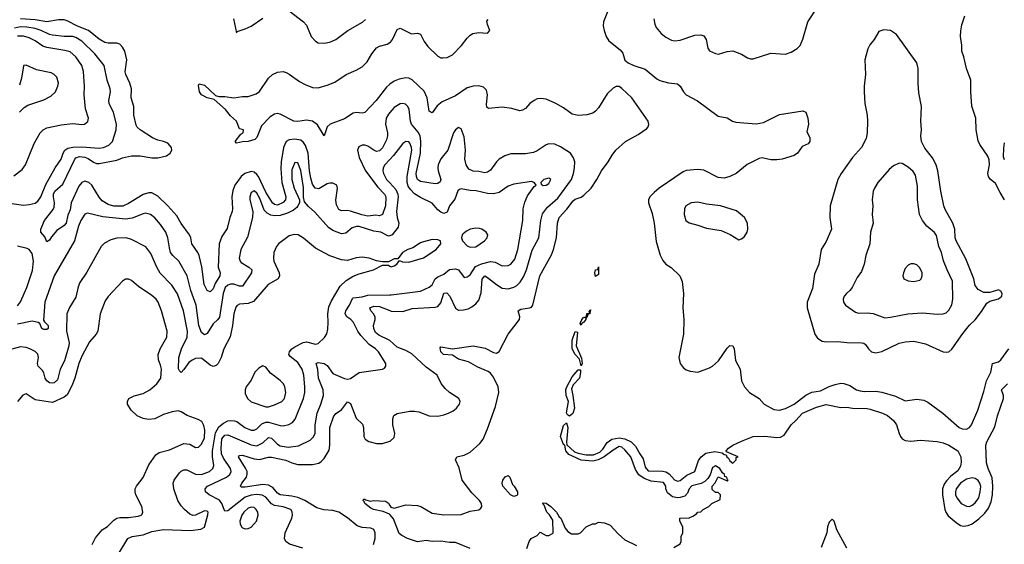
# Model space of a CAD drawing. Header units: inches. Extents: x 1245430 to 1420861, y 606325 to 671315.
# Tile 195 of 256: x 1387465 to 1394209, y 620731 to 624325. Entities that reach past the tile are written whole.
import ezdxf

# ---------------------------------------------------------------- set-up
doc = ezdxf.new("R2010")
doc.units = ezdxf.units.IN
doc.header["$MEASUREMENT"] = 0
doc.layers.add('B3682', color=7, linetype='Continuous')
doc.layers.add('B3692', color=7, linetype='Continuous')

msp = doc.modelspace()

# ---------------------------------------------------------------- linework, layer by layer
at = {"layer": 'B3682', "color": 5}
for points, elevation in [([(1390000, 623689.1), (1389990, 623677.9), (1389974.6, 623650), (1389971.1, 623610), (1389985.1, 623550), (1389984.9, 623530), (1389977.3, 623502.7), (1389950, 623446.1), (1389930, 623427.2), (1389910, 623422.7), (1389889.9, 623429.9), (1389850, 623457.2), (1389830, 623464.5), (1389810, 623464.5), (1389786.9, 623453.1), (1389779.1, 623430), (1389790, 623380.2), (1389833, 623290), (1389917.3, 623177.3), (1389964.2, 623130), (1389973.4, 623110), (1389971.4, 623050), (1389949.3, 622990.7), (1389930, 622981.2), (1389905, 622985), (1389850, 622979.7), (1389807.5, 622987.5), (1389730, 623012.5), (1389710, 623016.8), (1389670, 623015.8), (1389650, 623024), (1389635.4, 623055.4), (1389630, 623088.7), (1389642.5, 623170), (1389636.2, 623190), (1389610, 623205.2), (1389590, 623205.4), (1389570, 623199.9), (1389513.2, 623166.8), (1389489.9, 623169.9), (1389470, 623197.3), (1389458, 623238), (1389449.2, 623290), (1389439.8, 623410), (1389423.7, 623463.7), (1389410, 623484.2), (1389390, 623498.4), (1389350, 623506.4), (1389310, 623502.6), (1389290, 623489.8), (1389271.2, 623450), (1389256.3, 623350), (1389254.6, 623305.4), (1389261.1, 623210), (1389288.8, 623110), (1389285.9, 623090), (1389268.8, 623071.2), (1389230, 623054.3), (1389210, 623058.9), (1389196.9, 623070), (1389150, 623142.4), (1389099.6, 623250), (1389090, 623264.3), (1389070, 623279), (1389050, 623283.6), (1389006.5, 623270), (1388981.3, 623250), (1388938.2, 623190), (1388925.9, 623154.1), (1388919, 623110), (1388922.3, 623030), (1388919.3, 623010), (1388903.2, 622970), (1388885.1, 622894.9), (1388850, 622840.4), (1388832, 622788), (1388825.5, 622630), (1388838.6, 622590), (1388835.6, 622570), (1388803.2, 622516.8), (1388790, 622481.5), (1388770, 622459.8), (1388750, 622469.8), (1388729.5, 622509.5), (1388712, 622632), (1388694.5, 622710), (1388685.7, 622730), (1388644.4, 622790), (1388637.7, 622830), (1388628.9, 622850), (1388570, 622928.5), (1388540.6, 622980.6), (1388479.5, 623050), (1388410, 623115.4), (1388370, 623139), (1388350, 623138.5), (1388310, 623126.9), (1388210, 623064.5), (1388171.8, 623048.2), (1388110, 623047.2), (1388070, 623058.6), (1388030, 623083.7), (1388008.3, 623108.3), (1387958.3, 623190), (1387938.4, 623210), (1387910, 623217.3), (1387890.3, 623210), (1387870, 623184.8), (1387817.9, 623070), (1387810, 623022.9), (1387795.6, 622984.4), (1387782.9, 622930), (1387770, 622915.1), (1387720, 622880), (1387683.2, 622836.8), (1387670, 622813.2), (1387650, 622802), (1387637.1, 622837.1), (1387609, 622870), (1387608.7, 622890), (1387635.6, 622950), (1387694.7, 623025.3), (1387700.5, 623039.5), (1387703.2, 623070), (1387696.1, 623110), (1387697.5, 623130), (1387706.7, 623150), (1387761.2, 623198.8), (1387841.9, 623370), (1387850, 623377.8), (1387873.6, 623386.4), (1387910, 623383.2), (1387933.1, 623373.1), (1387970, 623347.8), (1387990, 623339.4), (1388010, 623338.6), (1388130, 623361.5), (1388170, 623378.4), (1388230, 623393.1), (1388290, 623392.2), (1388370, 623377.3), (1388410, 623377.3), (1388470, 623392.2), (1388495.8, 623410), (1388507, 623430), (1388505.6, 623450), (1388479.1, 623479.1), (1388450.9, 623490.9), (1388410, 623499.2), (1388374.9, 623514.9), (1388289.5, 623569.5), (1388269.1, 623589.1), (1388262.5, 623602.4), (1388245.9, 623670), (1388247.3, 623730), (1388227.9, 623790), (1388230.5, 623850), (1388220.2, 623890), (1388192.3, 623950), (1388188.5, 623968.5), (1388197.9, 624050), (1388184.6, 624110), (1388170, 624136.3), (1388150, 624156.2), (1388130, 624164.6), (1388070, 624163.4), (1388049, 624169), (1388010, 624191.2), (1387935.7, 624250), (1387860.2, 624280.2), (1387790, 624317.8), (1387770, 624322.6), (1387730, 624322.5), (1387650, 624310.5), (1387570, 624323.3), (1387470, 624329.7)], 720), ([(1388928.7, 624330), (1388950, 624234), (1388955.3, 624244.7), (1389010, 624261.3), (1389050, 624279.5), (1389130, 624334.6)], 720), ([(1389310, 624385.5), (1389410, 624310.3), (1389430, 624286.4), (1389461.8, 624210), (1389490, 624176.9), (1389510, 624166.7), (1389550, 624164.2), (1389590, 624170.2), (1389630, 624188.5), (1389712.4, 624250), (1389812.7, 624307.3), (1389834.6, 624325.4)], 720), ([(1387350, 623074.7), (1387490, 623055), (1387530, 623058.4), (1387570, 623068.7), (1387590, 623082.2), (1387609, 623110), (1387645, 623195), (1387707.3, 623310), (1387748.9, 623370), (1387761.6, 623410), (1387773.2, 623430), (1387795.2, 623444.8), (1387830, 623451.3), (1387890, 623452.7), (1388010, 623444.7), (1388038.4, 623450), (1388075.2, 623464.8), (1388100.8, 623490), (1388124.7, 623570), (1388129.1, 623610), (1388108.1, 623688.1), (1388077.4, 623750), (1388075.3, 623770), (1388087, 623830), (1388085.3, 623850), (1388064.7, 623910), (1388042.4, 624010), (1387979.4, 624090), (1387890, 624177.9), (1387850, 624203.7), (1387830, 624209.5), (1387769.9, 624209.9), (1387690, 624217.7), (1387670, 624222.2), (1387611, 624251), (1387570, 624263.9), (1387513.5, 624273.5), (1387470, 624274.7), (1387430, 624266.4)], 740), ([(1387424.1, 623255.9), (1387481.6, 623298.4), (1387505.4, 623330), (1387563, 623477), (1387604.4, 623550), (1387624.7, 623570), (1387650, 623582.7), (1387750, 623604.4), (1387830, 623613.4), (1387890, 623607.4), (1387908, 623610), (1387932.4, 623627.6), (1387936.3, 623650), (1387914.7, 623714.7), (1387905.5, 623810), (1387908.3, 623870), (1387903, 623970), (1387890, 624010.9), (1387850, 624069.8), (1387810, 624103.7), (1387774.4, 624114.4), (1387650, 624134), (1387624, 624144), (1387570, 624179.9), (1387530, 624199.2), (1387490, 624211.1), (1387450, 624212.1)], 760), ([(1390000, 623882.5), (1389998.5, 623881.5), (1389978.3, 623861.7), (1389906.9, 623770), (1389830, 623689.8), (1389810, 623683.2), (1389770, 623689.4), (1389750, 623683.2), (1389690, 623645.9), (1389590.5, 623609.5), (1389571.6, 623590), (1389550, 623529.7), (1389504.2, 623604.2), (1389470.4, 623630.4), (1389430, 623636.3), (1389370, 623628.2), (1389342.9, 623630), (1389250, 623678), (1389230, 623681.2), (1389210, 623677.6), (1389181.7, 623658.3), (1389122.2, 623597.8), (1389090, 623518), (1389075.5, 623504.5), (1389031, 623490), (1388992, 623488), (1388950, 623479.3), (1388940.9, 623490), (1388980.1, 623539.9), (1388995.3, 623550), (1388998, 623570), (1388970, 623578), (1388949, 623630), (1388910, 623666), (1388874.7, 623710), (1388797, 623777), (1388748.3, 623788.3), (1388709.7, 623809.7), (1388696.4, 623830), (1388690, 623874), (1388694.6, 623885.4), (1388730, 623876.2), (1388805.7, 623805.7), (1388830, 623797.3), (1388870, 623798.2), (1388931.6, 623788.4), (1388990, 623798.4), (1389030, 623799.5), (1389083.9, 623816.1), (1389106.9, 623833.1), (1389170, 623924.4), (1389196.4, 623950), (1389230, 623964.7), (1389268.7, 623968.7), (1389290, 623963.7), (1389310, 623952.4), (1389381.1, 623901.1), (1389420.6, 623880.6), (1389470, 623860.6), (1389510, 623856.8), (1389570, 623875), (1389623, 623897), (1389702, 623950), (1389770, 623978), (1389810, 624002.4), (1389844.8, 624035.2), (1389877, 624090), (1389909.3, 624130.7), (1389930, 624143.5), (1389982.3, 624157.7), (1390000, 624167.5)], 680), ([(1387462.7, 623690), (1387496.4, 623723.6), (1387520.7, 623739.3), (1387630, 623776.1), (1387679.3, 623800.7), (1387709.7, 623830), (1387727.1, 623870), (1387729.7, 623890), (1387718.3, 623930), (1387700.7, 623950), (1387680, 623960), (1387581, 623981), (1387510, 624013.2), (1387494, 624010), (1387490, 624008), (1387476.5, 623923.5), (1387464, 623876)], 780), ([(1390000, 622844), (1389997.1, 622842.9), (1389990, 622842.1), (1389939.7, 622870), (1389890, 622876.7), (1389790, 622907.9), (1389771.2, 622908.8), (1389741.5, 622898.5), (1389697.9, 622862.1), (1389670, 622858.3), (1389610, 622881.1), (1389580.9, 622900.9), (1389486.7, 623006.7), (1389444.1, 623044.1), (1389416.6, 623076.6), (1389409.6, 623109.6), (1389410, 623176), (1389390, 623291.2), (1389370, 623344.7), (1389350, 623346.3), (1389330, 623296), (1389328.6, 623230), (1389345.1, 623170), (1389382.4, 623090), (1389380.7, 623070), (1389370.2, 623050), (1389362.5, 623037.5), (1389340.8, 623019.2), (1389300.1, 622999.9), (1389250, 622983.8), (1389210, 622981.5), (1389186.2, 622986.2), (1389159.5, 622999.5), (1389139.1, 623019.1), (1389110, 623100.3), (1389090, 623137.3), (1389070, 623151.6), (1389050, 623140.5), (1389040.5, 623110), (1389041.5, 623090), (1389062.3, 623010), (1389059.7, 622970), (1389024.4, 622835.6), (1388978.8, 622750), (1388968.3, 622690), (1388974, 622670), (1388982, 622662), (1389034.4, 622630), (1389055.9, 622610), (1389053.7, 622590), (1388990, 622499.8), (1388970, 622498), (1388931.9, 622511.9), (1388910, 622513.1), (1388890, 622506.2), (1388873.3, 622490), (1388858.8, 622450), (1388833.6, 622286.4), (1388822.2, 622270), (1388790, 622241.8), (1388750, 622175.6), (1388730, 622165.6), (1388710, 622181.6), (1388692.9, 622230), (1388673.1, 622370), (1388636.7, 622470), (1388611.7, 622570), (1388555, 622670), (1388512.9, 622710), (1388499, 622730), (1388490, 622761.2), (1388480.7, 622830), (1388466.2, 622870), (1388430, 622920.9), (1388390, 622966.2), (1388361.3, 622990), (1388330, 622999), (1388310, 622995.4), (1388235.5, 622964.5), (1388190, 622959.2), (1388034.5, 622974.5), (1387930, 622999.3), (1387910, 622992.3), (1387882.6, 622950), (1387867.1, 622910), (1387840.9, 622810), (1387701, 622570), (1387636.3, 622390), (1387627.1, 622267.1), (1387634.3, 622254.3), (1387660.6, 622230), (1387660.7, 622210), (1387650, 622201.7), (1387630, 622202), (1387617.6, 622210), (1387603.7, 622243.7), (1387591.3, 622251.3), (1387550, 622259.8), (1387450, 622239.1)], 740), ([(1390000, 623366.1), (1389966.2, 623330), (1389954.8, 623310), (1389952.4, 623290), (1389957.2, 623270), (1389977.8, 623230), (1390000, 623205.9)], 740), ([(1390000, 622671), (1389990, 622666), (1389950, 622666), (1389910, 622672.3), (1389858, 622690), (1389810, 622696.9), (1389770, 622693.3), (1389710, 622674.3), (1389670, 622679.8), (1389590, 622707.4), (1389490, 622760.4), (1389410, 622828.2), (1389372.3, 622850), (1389346.1, 622853.9), (1389310, 622843.5), (1389238.4, 622790), (1389224.2, 622770), (1389206.3, 622730), (1389202.3, 622690), (1389206.3, 622670), (1389241.6, 622590), (1389243.6, 622570), (1389234.6, 622550), (1389167.2, 622510), (1389066.7, 622393.3), (1389030, 622380.7), (1388970, 622375.9), (1388954.2, 622365.8), (1388945.8, 622354.2), (1388931.1, 622308.9), (1388923.3, 622230), (1388907.1, 622152.9), (1388864.1, 622070), (1388843.9, 622010), (1388824.2, 621970), (1388810, 621954.7), (1388790, 621949.7), (1388770, 621958.9), (1388710, 622005.3), (1388670, 622002.9), (1388646.8, 621993.2), (1388623.9, 621976.1), (1388590, 621928), (1388570, 621907.3), (1388558.7, 621918.7), (1388552.9, 621932.9), (1388555.4, 622010), (1388572.8, 622070), (1388611, 622149), (1388614.8, 622190), (1388586.4, 622330), (1388545.9, 622445.9), (1388506.3, 622506.3), (1388427.8, 622587.8), (1388403.2, 622630), (1388363.1, 622723.1), (1388328, 622768), (1388230, 622818), (1388194, 622830), (1388131.2, 622828.8), (1388090, 622816.4), (1388046.2, 622793.8), (1388022.3, 622770), (1387924.8, 622595.2), (1387876, 622524), (1387865.1, 622494.9), (1387850, 622424.5), (1387806.6, 622353.4), (1387788.4, 622310), (1387785, 622190), (1387804.5, 622110), (1387802.5, 622090), (1387771.7, 621988.3), (1387743.1, 621930), (1387723.5, 621856.5), (1387702, 621838), (1387690, 621834.4), (1387670, 621836.7), (1387650, 621850.5), (1387638.7, 621870), (1387630, 621904.7), (1387621.1, 621921.1), (1387590.7, 621950.7), (1387587, 621970), (1387593.2, 622010), (1387590, 622032.6), (1387570, 622052.7), (1387533.6, 622070), (1387510, 622079.3), (1387470, 622084), (1387410, 622068.2)], 760), ([(1387450, 622363.6), (1387470, 622392.6), (1387514.5, 622490), (1387553.1, 622606.9), (1387558.6, 622670), (1387550, 622723.5), (1387530.7, 622750), (1387517.2, 622757.2), (1387450, 622772.8)], 740), ([(1388132, 620650), (1388204.7, 620770), (1388234.8, 620785.2), (1388310, 620795), (1388370, 620817.9), (1388450, 620832.7), (1388635.7, 620824.3), (1388704.9, 620835.1), (1388731.2, 620848.8), (1388752.8, 620932.8), (1388755, 620950), (1388750, 620958.7), (1388730, 620959.3), (1388670, 620929.8), (1388650, 620927.1), (1388630, 620937.7), (1388593.5, 620970), (1388570, 620995.1), (1388547.5, 621030), (1388521, 621110), (1388515.3, 621150), (1388523.7, 621170), (1388560.3, 621219.7), (1388570, 621231.2), (1388590, 621241.8), (1388610, 621241.6), (1388670, 621211.8), (1388710, 621209.3), (1388765.8, 621230), (1388787.7, 621250), (1388794.9, 621270), (1388785.1, 621330), (1388784.7, 621370), (1388806.2, 621493.8), (1388830, 621535.5), (1388860, 621560), (1388890, 621575.5), (1388910, 621579.6), (1388936.7, 621576.7), (1388951.2, 621571.2), (1389006.3, 621530), (1389050, 621512.8), (1389070, 621511.6), (1389090, 621522.7), (1389123.5, 621556.5), (1389150, 621567.2), (1389170, 621566.4), (1389250, 621544.2), (1389270, 621542.7), (1389308.4, 621551.6), (1389334.5, 621565.5), (1389351.1, 621588.9), (1389409.2, 621730), (1389418, 621770), (1389418.6, 621810), (1389410.6, 621889.4), (1389400.5, 621930), (1389370, 621976.5), (1389317.7, 622017.7), (1389309.2, 622030), (1389312.1, 622050), (1389330, 622070.1), (1389350, 622083.5), (1389407.7, 622112.3), (1389430, 622116.8), (1389490, 622102.6), (1389510, 622106.5), (1389552.9, 622147.1), (1389567.6, 622172.4), (1389575.4, 622204.6), (1389578.9, 622250), (1389576, 622310), (1389583.3, 622356.7), (1389601.1, 622398.9), (1389660.3, 622499.7), (1389701.7, 622538.3), (1389750, 622566.5), (1389790, 622583.6), (1389888, 622610), (1389950, 622642), (1389990, 622642), (1390000, 622637)], 760), ([(1387961.3, 620730), (1387985, 620775), (1388030, 620829.2), (1388066.8, 620853.2), (1388110, 620895.6), (1388130.6, 620909.4), (1388150, 620915.2), (1388210, 620913.8), (1388275.8, 620924.2), (1388297.2, 620930), (1388303.3, 620936.7), (1388309.5, 620950), (1388300.7, 620990), (1388261.3, 621070), (1388255.1, 621090), (1388256.3, 621110), (1388265.1, 621130), (1388310, 621188), (1388350, 621275.8), (1388396.3, 621343.7), (1388419.5, 621360.5), (1388490, 621378.9), (1388590, 621420.9), (1388630, 621416.5), (1388670, 621394), (1388690, 621395.3), (1388710, 621416), (1388730, 621460.5), (1388732.2, 621512.2), (1388725.6, 621545.6), (1388712.3, 621572.3), (1388686.8, 621586.8), (1388612.5, 621612.5), (1388570, 621639.3), (1388550, 621645.1), (1388510, 621638), (1388450, 621620.3), (1388390, 621590.7), (1388346.4, 621586.4), (1388310, 621593.6), (1388270, 621609.8), (1388228.1, 621650), (1388204.1, 621690), (1388202.7, 621710), (1388213.6, 621730), (1388250, 621747.2), (1388310, 621764.8), (1388355.6, 621790), (1388404.8, 621830), (1388430.6, 621870), (1388435.2, 621930), (1388430, 621958), (1388415.4, 621995.4), (1388412.5, 622030), (1388426.2, 622070), (1388471.7, 622150), (1388475.8, 622190), (1388436.8, 622330), (1388412.7, 622390), (1388399.3, 622410), (1388370, 622436.1), (1388277.8, 622497.8), (1388230, 622537), (1388210, 622547), (1388190, 622547), (1388170, 622534.5), (1388070, 622428), (1388050, 622399.5), (1388016.5, 622310), (1387999.6, 622190), (1387988.9, 622170), (1387942.9, 622117.1), (1387890, 622019.6), (1387869, 621969), (1387842.5, 621870), (1387823.1, 621816.9), (1387790, 621754.5), (1387770, 621738.2), (1387690, 621701.7), (1387570, 621721.3), (1387510, 621761.6), (1387487, 621753), (1387450, 621709.5)], 780), ([(1389404.4, 620704.4), (1389312.7, 620732.7), (1389288.2, 620750), (1389279.8, 620770), (1389283.2, 620810), (1389329.1, 620910), (1389334.1, 620930), (1389332.4, 620952.4), (1389322.6, 620970), (1389270, 620988.1), (1389210, 620995.8), (1389190, 621008.7), (1389150, 621054.6), (1389126.5, 621066.5), (1389090, 621071.5), (1389050, 621067), (1389010, 621052.7), (1388890, 620959.1), (1388870, 620958), (1388849.4, 621010), (1388832.6, 621032.6), (1388762, 621070), (1388738.3, 621090), (1388734.3, 621110), (1388751.1, 621130), (1388880.8, 621190), (1388905.2, 621210), (1388913.5, 621230), (1388909.3, 621250), (1388861.4, 621321.4), (1388848.1, 621350), (1388844.4, 621390), (1388850, 621452.3), (1388870, 621478.8), (1388890, 621480.4), (1389050, 621412.8), (1389090, 621406.3), (1389130, 621426.5), (1389170, 621463), (1389190, 621458.1), (1389230, 621416.4), (1389250, 621405), (1389302.8, 621397.2), (1389374.7, 621405.3), (1389455.7, 621444.3), (1389475.4, 621464.6), (1389488.5, 621490), (1389488.3, 621550), (1389502.7, 621630), (1389528, 621690), (1389545.7, 621750), (1389542.5, 621790), (1389511.7, 621870), (1389507.4, 621927.4), (1389495.1, 621970), (1389510, 621976.6), (1389550, 621968.5), (1389570, 621954.7), (1389610, 621901.6), (1389690, 621865.5), (1389710, 621861.4), (1389730, 621866), (1389790, 621907.4), (1389949.5, 621930.5), (1389962.7, 621937.3), (1389973.2, 621950), (1389972.3, 621970), (1389922, 622050), (1389902.4, 622070), (1389859.8, 622099.8), (1389801.2, 622161.2), (1389780.2, 622190), (1389750.4, 622250.4), (1389733.6, 622270), (1389705.3, 622290), (1389693.3, 622310), (1389699.2, 622330), (1389724.7, 622370), (1389744.3, 622415.7), (1389750, 622420.1), (1389810, 622425.4), (1389850, 622437.8), (1390000, 622440.6)], 740), ([(1390000, 622126.4), (1389995.9, 622130), (1389923.8, 622163.8), (1389902.1, 622182.1), (1389889.9, 622210), (1389889, 622230), (1389900.2, 622270), (1389899.6, 622290), (1389889.5, 622309.5), (1389870.7, 622330), (1389862.2, 622350), (1389890, 622362.9), (1389930, 622360.9), (1390000, 622332)], 720), ([(1389888.6, 620730), (1389899.9, 620770), (1389900.9, 620810), (1389891.3, 620831.3), (1389870, 620841.7), (1389810, 620846.5), (1389777.6, 620857.6), (1389710, 620911.7), (1389650, 620950.7), (1389610, 620961.3), (1389547.6, 620967.6), (1389501.1, 620981.1), (1389418.7, 621030), (1389370, 621051.8), (1389330, 621061.5), (1389250, 621070.4), (1389230, 621082.2), (1389198.9, 621118.9), (1389170, 621135), (1389130, 621140.8), (1389010, 621122.7), (1388983.1, 621123.1), (1388976.4, 621130), (1388986.2, 621150), (1389018.1, 621190), (1389023.9, 621210), (1389022, 621230), (1389012.5, 621252.5), (1388962.7, 621330), (1388970, 621338.3), (1388990, 621342), (1389070, 621316.2), (1389107.4, 621312.6), (1389170, 621327.4), (1389190, 621328.1), (1389287.8, 621307.8), (1389330, 621288.7), (1389370, 621277.7), (1389470, 621276.6), (1389513.1, 621286.9), (1389530, 621297.6), (1389550, 621319.6), (1389584.6, 621375.4), (1389589.4, 621410), (1389589, 621530), (1389615.5, 621604.5), (1389630, 621626), (1389670, 621652.3), (1389710, 621706.4), (1389730, 621694.4), (1389770, 621594.9), (1389813.2, 621553.2), (1389819.7, 621530), (1389821.7, 621470), (1389830.3, 621450.3), (1389855.4, 621435.4), (1389910, 621421.1), (1389950, 621422.4), (1390000, 621437.9)], 720), ([(1390000, 620934.2), (1389997.3, 620937.3), (1389955.2, 620955.2), (1389889.1, 620969.1), (1389870, 620978.8), (1389829.7, 621010), (1389824.4, 621024.4), (1389817.2, 621030), (1389820.9, 621039.1), (1389830, 621040.7), (1389834.6, 621034.6), (1389867.3, 621027.3), (1389889.4, 621030.6), (1389970, 621026.1), (1389990, 621012.3), (1390000, 620995.8)], 680)]:
    msp.add_lwpolyline(points, dxfattribs=dict(at, elevation=elevation))
for points, elevation in [([(1389130, 621952.3), (1389102.2, 621937.8), (1389075.8, 621910), (1389050, 621856), (1389017, 621810), (1389010.4, 621790), (1389010, 621764.7), (1389024.4, 621730), (1389050, 621707.2), (1389150, 621672.4), (1389170, 621672.4), (1389210, 621685.4), (1389261.3, 621710), (1389278.8, 621730), (1389288, 621770), (1389281, 621810), (1389270.9, 621830.9), (1389250, 621853.8), (1389183.6, 621903.6), (1389150, 621943.7)], 780), ([(1389050, 620985), (1389030, 620977.7), (1389000.6, 620950), (1388986.3, 620930), (1388973.8, 620890), (1388974.9, 620870), (1388983.1, 620850), (1388990, 620844.2), (1389010, 620836.5), (1389030, 620838.9), (1389050, 620848.9), (1389087.2, 620890), (1389098.2, 620930), (1389095.2, 620950), (1389085.3, 620970), (1389070, 620982)], 760)]:
    msp.add_lwpolyline(points, close=True, dxfattribs=dict(at, elevation=elevation))
at = {"layer": 'B3692', "color": 5}
for points, elevation in [([(1391809.2, 624330), (1391814.3, 624294.3), (1391825.3, 624270), (1391859, 624230), (1391890, 624205.4), (1391930, 624183.8), (1391950, 624178.9), (1391990, 624183.7), (1392090, 624217.9), (1392130, 624220.1), (1392150, 624214.5), (1392166.7, 624190), (1392179.3, 624130), (1392190, 624111.8), (1392230, 624091.9), (1392250.5, 624089.5), (1392310, 624107.6), (1392350, 624110.2), (1392410, 624087.9), (1392450, 624062.4), (1392470, 624055.8), (1392490, 624055.5), (1392610, 624094.4), (1392710, 624087.4), (1392750, 624102.6), (1392790, 624126.7), (1392810, 624148.5), (1392830, 624190.5), (1392864.5, 624310), (1392930, 624410.4)], 720), ([(1390000, 624167.5), (1390004.5, 624170), (1390018.5, 624190), (1390050, 624256.4), (1390070, 624267), (1390148.7, 624228.7), (1390190, 624232.7), (1390210, 624226.2), (1390235.4, 624175.3), (1390260.9, 624140.9), (1390330, 624073.7), (1390350, 624063.3), (1390362.3, 624062.3), (1390394, 624066), (1390430, 624083.3), (1390491.1, 624148.9), (1390530, 624198.7), (1390550, 624219.4), (1390569.3, 624230.7), (1390610, 624237.6), (1390670, 624232.7), (1390686.2, 624250), (1390668.6, 624291.4), (1390664.7, 624315.3), (1390674.6, 624325.4)], 680), ([(1391496.6, 624390), (1391464.2, 624310), (1391462.4, 624282.4), (1391468.1, 624250), (1391482.4, 624210), (1391500.8, 624180.8), (1391577.9, 624117.9), (1391595.8, 624095.8), (1391610, 624048), (1391632.4, 624030), (1391671.5, 624010), (1391750, 623984.6), (1391830, 623920.1), (1391850, 623909.1), (1391910, 623891.2), (1391970, 623886.3), (1391988.6, 623868.6), (1392011.3, 623831.3), (1392030.7, 623810.7), (1392108.6, 623768.6), (1392250, 623663.6), (1392310, 623651.3), (1392346.7, 623630), (1392370, 623623.2), (1392510, 623611.7), (1392559, 623621), (1392670, 623675.9), (1392830, 623700.5), (1392850.8, 623690), (1392863.8, 623650), (1392867.2, 623610), (1392857.1, 623557.1), (1392878, 623518), (1392877.6, 623490), (1392865.5, 623474.5), (1392824.7, 623455.3), (1392793.1, 623410), (1392770, 623393.5), (1392687.7, 623370), (1392650, 623363.8), (1392610, 623364.7), (1392550, 623377.4), (1392530, 623373.9), (1392448.1, 623331.9), (1392373.4, 623270), (1392330, 623250.8), (1392290, 623240.1), (1392250, 623242.6), (1392150, 623293.9), (1392110, 623298.2), (1392030, 623290.8), (1392010, 623281.6), (1391844.4, 623170), (1391810, 623141.7), (1391781.8, 623110), (1391772.4, 623090), (1391772.3, 623070), (1391797.3, 622997.3), (1391810.3, 622930.3), (1391825.4, 622805.4), (1391852.6, 622712.6), (1391870, 622675.2), (1391890, 622650.2), (1391927.5, 622627.5), (1391987.3, 622570), (1392001.7, 622530), (1392012, 622450), (1392008, 622350), (1392014.6, 622270), (1392011.5, 622170), (1391979.8, 622010), (1391990, 621968.8), (1392010, 621941.5), (1392030, 621926.7), (1392057, 621917), (1392110, 621910.2), (1392190, 621939.1), (1392210, 621950.3), (1392251.3, 621988.7), (1392310, 622074), (1392330, 622091.8), (1392350, 622090.5), (1392358.7, 622070), (1392368, 621990), (1392400.9, 621930), (1392408.9, 621850), (1392429, 621809), (1392463, 621770), (1392529.2, 621729.2), (1392564.2, 621690), (1392630, 621653.8), (1392670, 621650.2), (1392710, 621661.5), (1392770, 621691.3), (1392850, 621752.2), (1392890, 621773.5), (1392950, 621782.4), (1393010, 621812.2), (1393050, 621825.2), (1393090, 621833.5), (1393110, 621832.5), (1393150, 621819.4), (1393196.9, 621790), (1393221.1, 621781.1), (1393250, 621776.6), (1393330, 621780.1), (1393370, 621773.4), (1393465, 621745), (1393530, 621713.1), (1393610, 621726), (1393657.9, 621717.9), (1393684.3, 621704.3), (1393788.8, 621628.8), (1393899.5, 621530), (1393920.9, 621520.9), (1393950, 621519.6), (1393970, 621530.3), (1393984.2, 621550), (1394028.7, 621650), (1394070, 621778), (1394087.9, 621850), (1394117.7, 621910), (1394128.7, 621970), (1394170, 621981.3), (1394186.4, 621993.6), (1394239.9, 622070)], 680), ([(1394211.2, 623090), (1394180.4, 623140.4), (1394150, 623203.5), (1394112.7, 623232.7), (1394100.2, 623250), (1394097.5, 623270), (1394107.8, 623330), (1394105.4, 623365.4), (1394095.3, 623390), (1394041.3, 623470), (1394030, 623495.3), (1394017.4, 623570), (1394013.5, 623650), (1393987.5, 623732.5), (1393980.8, 623830), (1393980.8, 623910), (1393951.2, 623991.2), (1393932.9, 624070), (1393917.4, 624110), (1393918.8, 624150), (1393909.8, 624210), (1393912.4, 624247.6), (1393917.6, 624290), (1393938, 624350)], 680), ([(1390000, 620995.8), (1390006, 620986), (1390030, 620978.8), (1390110, 621000.7), (1390190, 620997.6), (1390213.2, 620990), (1390290, 620944.2), (1390370, 620932.3), (1390490, 620934.3), (1390550, 620958.4), (1390610, 620967.9), (1390622.6, 620977.4), (1390629.6, 620990), (1390628.2, 621010), (1390615.1, 621030), (1390562.4, 621082.4), (1390495.7, 621170), (1390474.1, 621254.1), (1390450.8, 621310), (1390458.4, 621330), (1390510, 621340.7), (1390550, 621362.6), (1390617.6, 621422.4), (1390639.9, 621450), (1390670, 621520.7), (1390724.5, 621675.5), (1390746.1, 621770), (1390742.1, 621810), (1390710, 621875.2), (1390690, 621902.1), (1390674.4, 621914.4), (1390603.5, 621943.5), (1390540.1, 621980.1), (1390470, 621999.7), (1390430, 622026.4), (1390367.3, 622030), (1390349.3, 622050), (1390344.2, 622075.8), (1390350, 622083.1), (1390430.1, 622070.1), (1390570, 622090.4), (1390653.8, 622073.8), (1390710, 622043.8), (1390730, 622041.2), (1390750, 622052.4), (1390810, 622169.6), (1390888.7, 622270), (1390889.9, 622290), (1390878.6, 622330), (1390897.9, 622342.1), (1390956.8, 622350), (1390970, 622356.2), (1390978.7, 622370), (1391027.9, 622570), (1391107.3, 622712.7), (1391121.2, 622750), (1391141.8, 622830), (1391148.7, 622931.3), (1391160.5, 622970), (1391213.2, 623026.8), (1391255.6, 623084.4), (1391270, 623095.7), (1391310, 623109.4), (1391330, 623122.2), (1391379.9, 623170), (1391418.8, 623230), (1391450.5, 623290), (1391494.9, 623350), (1391522.5, 623397.5), (1391549.2, 623430), (1391615, 623490), (1391702, 623538), (1391761.1, 623578.9), (1391770.7, 623590), (1391773.7, 623606.3), (1391769.2, 623630), (1391657.4, 623790), (1391590, 623852.8), (1391570, 623866.4), (1391550, 623867.7), (1391530, 623854.8), (1391490, 623816), (1391430, 623721), (1391410, 623696.9), (1391390, 623684.5), (1391350, 623671.7), (1391290, 623668.5), (1391250, 623677), (1391190, 623720.4), (1391137.7, 623750), (1391070, 623779.7), (1391034.6, 623785.4), (1391010, 623782.1), (1390988.2, 623771.8), (1390959.7, 623750), (1390930, 623717.3), (1390910, 623703.9), (1390890, 623700.4), (1390836.5, 623716.5), (1390770, 623726), (1390675.4, 623715.4), (1390665.6, 623725.6), (1390662.7, 623742.7), (1390669.1, 623810), (1390662.8, 623842.8), (1390641.9, 623861.9), (1390610, 623871.8), (1390570, 623868.9), (1390530, 623857.6), (1390450, 623804.1), (1390357.9, 623762.1), (1390324.4, 623735.6), (1390290, 623685.4), (1390270, 623698.4), (1390256.7, 623790), (1390234.3, 623834.3), (1390152.8, 623912.8), (1390130, 623924.3), (1390110, 623926.1), (1390063.6, 623916.4), (1390030, 623902.6), (1390000, 623882.5)], 680), ([(1390000, 622332), (1390010, 622327.9), (1390090, 622325.5), (1390153, 622347), (1390310, 622354.8), (1390330, 622359.4), (1390350, 622383.9), (1390370, 622452.3), (1390390, 622453.7), (1390411.5, 622430), (1390450, 622347.6), (1390470, 622335.8), (1390503.9, 622336.1), (1390535.9, 622344.1), (1390563, 622357), (1390590, 622378.9), (1390610, 622403.7), (1390626.6, 622453.4), (1390633, 622547), (1390650, 622569.3), (1390670, 622558.3), (1390730, 622509.6), (1390770, 622486.4), (1390810, 622479.8), (1390850, 622492.1), (1390870, 622503.7), (1390894, 622526), (1390916.3, 622563.7), (1390935.4, 622610), (1390974.6, 622745.4), (1391021.1, 622830), (1391034.1, 622950), (1391046.1, 622993.9), (1391080.2, 623039.8), (1391150, 623101.9), (1391244.3, 623230), (1391258.8, 623270), (1391266, 623310), (1391267.4, 623350), (1391259.3, 623379.3), (1391236.9, 623410), (1391170, 623454.4), (1391130, 623472.1), (1391090, 623474.2), (1391070, 623467.9), (1391010, 623427), (1390984.7, 623415.3), (1390930, 623404.9), (1390830, 623405), (1390788.9, 623391.1), (1390750, 623369.8), (1390730, 623349.8), (1390690, 623294.5), (1390670, 623279.3), (1390650, 623276.5), (1390610, 623285.4), (1390570, 623287.6), (1390541.7, 623301.7), (1390522.4, 623330), (1390513.2, 623370), (1390519.4, 623430), (1390510, 623522.7), (1390490, 623576.3), (1390470, 623585.1), (1390450, 623571.1), (1390436.9, 623550), (1390398.3, 623430), (1390349.3, 623370.7), (1390330.5, 623330), (1390328, 623310), (1390331.7, 623290), (1390350.1, 623230), (1390346, 623214), (1390330, 623202.2), (1390310, 623201), (1390210, 623216.6), (1390189, 623230), (1390181.8, 623250), (1390180.7, 623270), (1390209.9, 623409.9), (1390213, 623490), (1390208.3, 623528.3), (1390194.8, 623554.8), (1390147.9, 623610), (1390141.6, 623630), (1390133.5, 623710), (1390124.4, 623730), (1390106.6, 623746.6), (1390090, 623750.9), (1390070, 623748.3), (1390030, 623722.6), (1390000, 623689.1)], 720), ([(1390000, 622440.6), (1390010, 622440.8), (1390210, 622464), (1390270, 622491.2), (1390290, 622509), (1390311.3, 622550), (1390330, 622564.2), (1390370, 622582.3), (1390410, 622613.8), (1390450, 622617.2), (1390471.7, 622611.7), (1390510, 622559.5), (1390530, 622562.4), (1390550, 622576.9), (1390587.2, 622632.8), (1390627.6, 622652.4), (1390690, 622667.1), (1390722.5, 622662.5), (1390770, 622639.3), (1390810, 622640.7), (1390829.8, 622650.2), (1390855.6, 622684.4), (1390877, 622750), (1390910.4, 622949.6), (1390914.6, 623030), (1390925.9, 623074.1), (1390942.2, 623117.8), (1390990, 623181), (1391002, 623190), (1390998, 623198), (1390988.7, 623210), (1390970, 623215.1), (1390850, 623198.5), (1390810, 623184.8), (1390750, 623140.3), (1390710, 623130.6), (1390670, 623133.6), (1390592.5, 623152.5), (1390550, 623154.5), (1390490, 623165.7), (1390478, 623162), (1390467, 623153), (1390445.4, 623094.6), (1390409.5, 623050), (1390392.8, 623007.2), (1390370, 622997.5), (1390350, 623005.2), (1390330, 623021.3), (1390290, 623067.3), (1390210, 623107.1), (1390170, 623132.5), (1390141.1, 623161.1), (1390125.3, 623185.3), (1390118, 623210), (1390117.9, 623250), (1390150.3, 623430.3), (1390148.5, 623450), (1390138, 623478), (1390130, 623488.6), (1390110, 623489.8), (1390090, 623476.1), (1390026.1, 623393.9), (1390000, 623366.1)], 740), ([(1394210, 623364), (1394204.8, 623384.8), (1394204.9, 623444.9), (1394210, 623480.7)], 660), ([(1390000, 623205.9), (1390041.2, 623161.2), (1390056.2, 623130), (1390057.9, 623110), (1390046.1, 623010), (1390049.6, 622970), (1390062.8, 622930), (1390056.5, 622903.5), (1390016.1, 622850), (1390000, 622844)], 740), ([(1390000, 622637), (1390010, 622632), (1390030, 622638), (1390048, 622650), (1390066, 622674), (1390086, 622666), (1390130, 622663), (1390230, 622694), (1390318, 622750), (1390349, 622790), (1390348, 622810), (1390330, 622817.2), (1390290, 622819.3), (1390230, 622802.7), (1390210, 622795.1), (1390157.7, 622762.3), (1390122.8, 622750), (1390086.8, 622730), (1390054, 622686), (1390030, 622686), (1390000, 622671)], 760), ([(1390000, 621437.9), (1390001.6, 621438.4), (1390030, 621462.8), (1390035.4, 621490), (1390021.8, 621550), (1390020.3, 621590), (1390027.6, 621612.4), (1390050, 621626.9), (1390137.9, 621642.1), (1390170, 621643.5), (1390198, 621638), (1390270, 621610.3), (1390330, 621608.9), (1390370, 621617), (1390401.2, 621630), (1390434.1, 621645.9), (1390457, 621663), (1390478.4, 621690), (1390482.9, 621710), (1390474, 621730), (1390410, 621771.1), (1390378.5, 621798.5), (1390352.9, 621832.9), (1390324.2, 621890), (1390250, 621943.6), (1390150, 622036.7), (1390110, 622059.5), (1390050, 622082.1), (1390000, 622126.4)], 720), ([(1391946, 620710), (1391990, 620734), (1391995.3, 620750), (1391996.4, 620783.6), (1392008, 620810), (1392008, 620850), (1391986, 620890), (1391986, 620910), (1392050, 620912), (1392076.4, 620923.6), (1392100.4, 620939.6), (1392110, 620952), (1392130, 620954), (1392146, 620970), (1392186, 620990), (1392206, 621010), (1392262, 621038), (1392266, 621070), (1392250, 621086), (1392230, 621086), (1392207.3, 621107.3), (1392208, 621130), (1392229, 621151), (1392250, 621192), (1392310, 621164.7), (1392318, 621170), (1392312.3, 621172.3), (1392308, 621190), (1392294.8, 621194.8), (1392291.5, 621210), (1392279.5, 621219.5), (1392260.7, 621250), (1392230, 621269.4), (1392210, 621257.6), (1392193.5, 621206.5), (1392179.3, 621180.7), (1392159, 621161), (1392131.7, 621148.3), (1392067.8, 621132.2), (1392050.2, 621110), (1392039, 621081), (1392019.8, 621060.2), (1391990, 621050.6), (1391970.2, 621049.8), (1391936.5, 621056.5), (1391903.3, 621083.3), (1391891.8, 621110), (1391889.7, 621130), (1391873.9, 621153.9), (1391790, 621162.7), (1391741.4, 621181.4), (1391705.9, 621205.9), (1391682.5, 621242.5), (1391650, 621329.7), (1391610, 621377.8), (1391590, 621395.1), (1391570, 621400.3), (1391530, 621376.4), (1391468.5, 621330), (1391427.7, 621310), (1391390, 621299.8), (1391310, 621306.6), (1391226.8, 621346.9), (1391206, 621370), (1391199, 621410), (1391190, 621414.5), (1391169.9, 621469.9), (1391190, 621544.9), (1391210, 621562.8), (1391218.9, 621530), (1391210.2, 621430.2), (1391212.4, 621412.4), (1391265.2, 621365.2), (1391290, 621354.5), (1391344.2, 621344.2), (1391396.2, 621343.8), (1391437.6, 621362.4), (1391458.5, 621381.5), (1391490, 621428.9), (1391521.6, 621450), (1391570, 621461.1), (1391610, 621454.4), (1391652.6, 621432.6), (1391683.6, 621403.6), (1391712.3, 621350), (1391736.5, 621316.5), (1391750, 621259.3), (1391770, 621235), (1391870, 621232.9), (1391890, 621227.1), (1391913, 621213), (1391950, 621173.4), (1391970, 621163.5), (1391990, 621168.6), (1392035, 621205), (1392089.2, 621230), (1392114.8, 621305.2), (1392132, 621330), (1392165.5, 621354.5), (1392226, 621366), (1392277.6, 621357.6), (1392290, 621347), (1392304.5, 621344.5), (1392308.5, 621330), (1392320.4, 621320.4), (1392330, 621302.4), (1392350, 621287.7), (1392372, 621310), (1392373.6, 621326.4), (1392386, 621330), (1392305.2, 621365.2), (1392304, 621370), (1392319, 621390), (1392350, 621410.4), (1392410, 621438.4), (1392490, 621468.2), (1392570, 621471.7), (1392650, 621461.5), (1392675.8, 621464.2), (1392700.6, 621479.4), (1392749.8, 621550), (1392782, 621578), (1392826.8, 621630), (1392922.7, 621670), (1392990, 621688.5), (1393090, 621668), (1393129.7, 621670.3), (1393170, 621663.1), (1393270, 621661.1), (1393290, 621657), (1393374.8, 621630), (1393410, 621612), (1393450, 621578), (1393471.1, 621550), (1393488, 621490), (1393498.3, 621470), (1393510, 621454), (1393530, 621441.7), (1393570, 621436.9), (1393634.7, 621445.3), (1393750, 621436), (1393790, 621426.7), (1393830, 621410.9), (1393890, 621370.2), (1393911.6, 621330), (1393913.8, 621293.8), (1393910, 621266.9), (1393890, 621233.7), (1393843.2, 621196.8), (1393814.1, 621165.9), (1393798.1, 621141.9), (1393786.8, 621110), (1393787, 621070), (1393802.1, 620970), (1393809.4, 620950), (1393825.4, 620925.4), (1393879.5, 620879.5), (1393910, 620859), (1393930, 620854.8), (1393960.8, 620859.2), (1393990, 620871), (1394035.5, 620904.5), (1394076.6, 620943.4), (1394101.2, 620978.8), (1394119.1, 621020.9), (1394128.9, 621070), (1394131.7, 621128.3), (1394126, 621186), (1394098.8, 621250), (1394088.2, 621290), (1394083.7, 621410), (1394090, 621433.7), (1394144.5, 621535.5), (1394162.4, 621610), (1394204.7, 621730), (1394203.6, 621750), (1394189, 621790), (1394230, 621830.5)], 660), ([(1390938, 620702), (1390955.3, 620750), (1390969.3, 620770.7), (1391008.4, 620791.6), (1391030, 620814), (1391070, 620792), (1391090, 620792), (1391115.3, 620804.7), (1391118, 620810), (1391116.4, 620896.4), (1391093.6, 620933.6), (1391075.3, 620950), (1391058, 620998), (1391046, 621010), (1391050, 621014), (1391070, 621012), (1391102, 620990), (1391142, 620950), (1391159.6, 620919.6), (1391172, 620910), (1391202, 620842), (1391219.6, 620819.6), (1391243.6, 620803.6), (1391290, 620802), (1391306, 620810), (1391346, 620850), (1391388.9, 620871.1), (1391410, 620872), (1391430, 620882), (1391470, 620878), (1391510, 620862), (1391563.5, 620803.5), (1391610, 620762), (1391690, 620722)], 660), ([(1390550, 620702.7), (1390450, 620743.7), (1390410, 620744.2), (1390350, 620753.1), (1390290, 620749.4), (1390250, 620757.9), (1390190, 620748.4), (1390122.2, 620770), (1390082, 620790), (1390064.3, 620804.3), (1390025.1, 620905.1), (1390000, 620934.2)], 680), ([(1393130, 620703.5), (1393062.7, 620830), (1393043.7, 620890), (1393030, 620902), (1393010, 620882.7), (1392999, 620850), (1392993.4, 620810), (1392955.3, 620710)], 660)]:
    msp.add_lwpolyline(points, dxfattribs=dict(at, elevation=elevation))
for points, elevation in [([(1393385.1, 624254.9), (1393350, 624242.7), (1393318.4, 624190), (1393287.5, 624152.5), (1393273.9, 624126.1), (1393254.6, 624050), (1393259.1, 623950), (1393248.3, 623870), (1393248.3, 623830), (1393253, 623750), (1393270.9, 623670.9), (1393272.9, 623630), (1393270.3, 623550), (1393264, 623510), (1393230.3, 623450), (1393170, 623380.5), (1393092.2, 623270), (1393069.2, 623230), (1393017.4, 623050), (1393014.9, 622970), (1393024.9, 622890), (1392990, 622805.2), (1392954.4, 622750), (1392939.3, 622650), (1392910, 622582), (1392895.8, 622484.2), (1392858.9, 622390), (1392858, 622350), (1392911.4, 622171.4), (1392930, 622143), (1392962.5, 622122.5), (1392990, 622116.9), (1393070, 622119.3), (1393130, 622113), (1393232, 622112), (1393248.1, 622108.1), (1393259.3, 622099.3), (1393278.9, 622070), (1393300.4, 622050), (1393330, 622042.3), (1393370, 622051), (1393490, 622107.6), (1393530, 622117.1), (1393590, 622122.9), (1393670, 622103.8), (1393790, 622050.3), (1393810, 622046.3), (1393830, 622050.3), (1393850, 622067), (1393924.7, 622175.3), (1393970, 622233.1), (1394010, 622268.5), (1394054.1, 622325.9), (1394090, 622382.6), (1394110, 622396.5), (1394170, 622411.6), (1394192.8, 622430), (1394194, 622450), (1394185.6, 622465.6), (1394170, 622473.7), (1394110, 622456.8), (1394070, 622455.6), (1394030, 622476.8), (1394010, 622504.2), (1393999.9, 622550), (1393945.3, 622685.3), (1393879.1, 622810), (1393873.4, 622830), (1393870.5, 622890.5), (1393857.7, 622930), (1393804.4, 623024.4), (1393794.7, 623050), (1393774.9, 623150), (1393754.5, 623290), (1393742.3, 623330), (1393718, 623378), (1393665.6, 623445.6), (1393641.7, 623490), (1393636.8, 623530), (1393642.2, 623570), (1393637.5, 623630), (1393642, 623730), (1393623.8, 623823.8), (1393618.1, 623890), (1393618.6, 623990), (1393610, 624029.4), (1393470, 624223.6), (1393430, 624249.6)], 720), ([(1393490, 623341.6), (1393450, 623323.6), (1393420.8, 623299.2), (1393343.1, 623210), (1393319.5, 623170), (1393312, 623150), (1393304.4, 623090), (1393308.5, 623048.5), (1393304.2, 622990), (1393311.8, 622930), (1393293.4, 622870), (1393287.9, 622790), (1393260.3, 622710), (1393250.3, 622650.3), (1393230, 622599.5), (1393201.6, 622558.4), (1393167.9, 622490), (1393151, 622469), (1393127.4, 622450), (1393113.1, 622430), (1393106.3, 622410), (1393107.4, 622390), (1393122.4, 622370), (1393190, 622321.1), (1393210, 622314.6), (1393270, 622316), (1393310, 622311.8), (1393390, 622283.2), (1393430, 622286), (1393548.7, 622310), (1393650, 622317.5), (1393750, 622306.9), (1393791.5, 622308.5), (1393810, 622315.6), (1393830, 622335.8), (1393849, 622371), (1393856.4, 622410), (1393853.8, 622533.8), (1393816.8, 622610), (1393793.1, 622673.1), (1393779.8, 622730), (1393761.8, 622770), (1393745.6, 622845.6), (1393730, 622867.1), (1393679.7, 622910), (1393648.6, 622950), (1393627.8, 622990), (1393613.8, 623090), (1393615.4, 623184.6), (1393600.5, 623260.5), (1393585.3, 623285.3), (1393550, 623315.4), (1393510, 623339.6)], 740), ([(1391090, 623239.5), (1391054.8, 623230), (1391034.8, 623210), (1391036.9, 623196.9), (1391050, 623188.4), (1391070, 623190.6), (1391090, 623203), (1391102.7, 623230)], 740), ([(1392110, 623075.3), (1392064.9, 623070), (1392027.6, 623050), (1392018.3, 623030), (1392016.5, 622990), (1392028.5, 622950), (1392050, 622932), (1392110, 622917.2), (1392170, 622895.8), (1392270, 622881.5), (1392332.3, 622852.3), (1392390, 622817), (1392410, 622822.6), (1392430, 622839.5), (1392447.4, 622870), (1392453.1, 622890), (1392450.8, 622930), (1392429.7, 622970), (1392374.2, 623014.2), (1392266, 623050), (1392170, 623061.5)], 720), ([(1390590, 622895.4), (1390550, 622889.7), (1390524.4, 622875.6), (1390502.9, 622857.1), (1390496.3, 622850), (1390490.5, 622830), (1390497.1, 622810), (1390530, 622775.8), (1390550, 622766.7), (1390590, 622768.4), (1390649.6, 622810), (1390666.6, 622830), (1390672.3, 622850), (1390661.2, 622870), (1390630, 622889.5), (1390613.9, 622893.9)], 760), ([(1393590, 622651.8), (1393570, 622651.8), (1393550, 622643.7), (1393530, 622621.2), (1393518.4, 622590), (1393514.9, 622570), (1393520.7, 622550), (1393550, 622536.4), (1393590, 622530.4), (1393630, 622540.7), (1393639.3, 622550), (1393647, 622570), (1393645.6, 622590), (1393630, 622623.7), (1393610, 622644.5)], 760), ([(1391410, 622565.2), (1391405.5, 622590), (1391409, 622610), (1391425.6, 622614.4), (1391430, 622630.6), (1391430, 622578)], 660), ([(1391310, 622232.7), (1391303.5, 622243.5), (1391310, 622261.6), (1391316.3, 622263.7), (1391316.3, 622270), (1391330, 622286.4), (1391336.5, 622283.5), (1391346.5, 622293.5), (1391350, 622312.9), (1391369.2, 622310.8), (1391366.6, 622326.6), (1391370, 622334.8), (1391378, 622338), (1391371.7, 622328.3), (1391370.2, 622310), (1391354.2, 622305.8), (1391354.2, 622294.2), (1391350, 622283.7), (1391341.7, 622278.3), (1391342.6, 622270), (1391330, 622251.8), (1391315.5, 622244.5)], 660), ([(1391310, 621954), (1391298.5, 621998.5), (1391269.9, 622029.9), (1391249.1, 622070), (1391248.3, 622130), (1391270, 622187.7), (1391284.7, 622184.7), (1391276, 622090), (1391313.8, 622006.2), (1391317.1, 621970)], 660), ([(1391230, 621609.5), (1391217.1, 621617.1), (1391211, 621631), (1391223.5, 621710), (1391207.1, 621750), (1391206, 621790), (1391210, 621804.9), (1391250, 621878.3), (1391290, 621927), (1391306.4, 621926.4), (1391307.2, 621907.2), (1391298.3, 621870), (1391256.4, 621823.6), (1391244.2, 621795.8), (1391254.8, 621750), (1391264.3, 621664.3), (1391253.5, 621626.5)], 660), ([(1390850, 621058), (1390826, 621070), (1390775.3, 621130), (1390769, 621150), (1390775.3, 621170), (1390790, 621192), (1390810, 621202), (1390822, 621190), (1390841, 621141), (1390852, 621130), (1390874, 621090), (1390874, 621070), (1390870, 621066)], 660), ([(1393990, 621185.8), (1393950, 621176.2), (1393910.2, 621150), (1393880.4, 621110), (1393874.6, 621090), (1393875.8, 621070), (1393883.5, 621050), (1393914.4, 621010), (1393950, 620990.9), (1393970, 620990.8), (1393990, 620998.8), (1394010, 621015.5), (1394033.7, 621050), (1394044.8, 621090), (1394047.4, 621127.4), (1394041.5, 621150), (1394030, 621167.8), (1394010, 621182)], 680)]:
    msp.add_lwpolyline(points, close=True, dxfattribs=dict(at, elevation=elevation))

doc.saveas('drawing.dxf')
